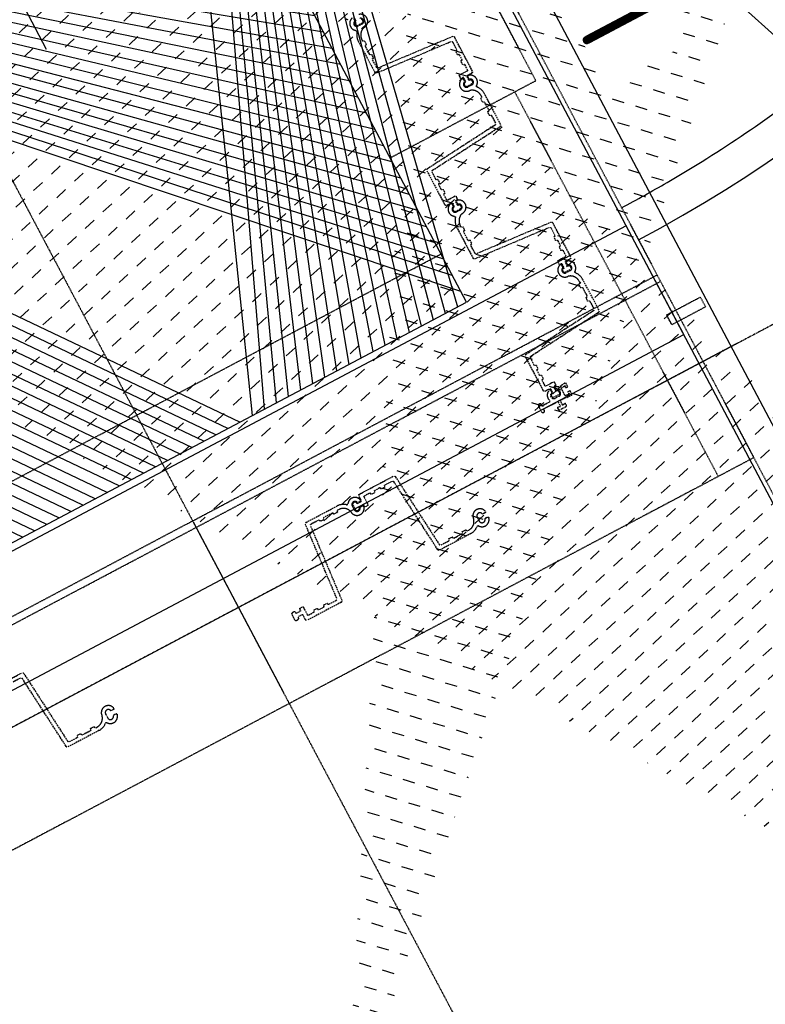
# Model space of a CAD drawing. Header units: millimetres. Extents: x 7530256134 to 7530295630, y 5726732434 to 5726764631.
# Tile 20 of 23: x 7530274342 to 7530276399, y 5726751646 to 5726754362. Entities that reach past the tile are written whole.
import ezdxf

# ---------------------------------------------------------------- set-up
doc = ezdxf.new("R2010")
doc.units = ezdxf.units.MM
for name, pattern in [('mp3', [6.25, 4.75, -1.5]), ('mp3a', [3.125, 2.25, -0.875]), ('mp7', [13.75, 9.75, -1.5, 1, -1.5]), ('mp7a', [6.875, 4.75, -0.875, 0.375, -0.875])]:
    doc.linetypes.add(name, pattern=pattern)
for name, color, linetype in [('0 wymiar', 32, 'Continuous'), ('1 cienka', 4, 'Continuous'), ('2 osie 02', 4, 'mp7'), ('2 osie 05', 4, 'mp7a'), ('3 przerywana 02', 6, 'mp3'), ('3 przerywana 05', 6, 'mp3a'), ('4 opis', 3, 'Continuous'), ('4 średnia', 3, 'Continuous'), ('9 kreskowanie', 8, 'Continuous')]:
    doc.layers.add(name, color=color, linetype=linetype)
doc.layers.add('7 view', color=1, linetype='Continuous', plot=False)
doc.styles.add('M 1_100', font='geniso.shx', dxfattribs={"height": 250})

# ---------------------------------------------------------------- blocks, each defined once
blk = doc.blocks.new('A$C67C76F72')
at = {"linetype": 'ByBlock'}
blk.add_lwpolyline([(6.66599999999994, -56.61509999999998), (15.33179999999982, -56.61509999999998, 0.9550332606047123), (15.66509999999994, -47.66189999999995), (12.44319999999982, -47.66189999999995, -0.3264538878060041), (11.11000000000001, -46.10649999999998), (11.11000000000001, -4.777300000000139, -0.3948116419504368), (11.99879999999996, -3.666300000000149), (26.21960000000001, -3.666300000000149, -0.3027756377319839), (26.88620000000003, -4.110700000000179), (25.77520000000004, -11.66550000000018, 0.1342479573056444), (25.93150274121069, -12.95215167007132, 0.2014663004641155), (26.22289409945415, -13.24354302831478, 0.1126442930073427), (26.29651627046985, -13.25568452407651, -0.0009888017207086), (26.88620000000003, -13.22090000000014), (33.32999999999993, -12.33210000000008, 0.2293681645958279), (33.99660000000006, -11.88770000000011), (33.99660000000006, -0.1111000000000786), (33.99660000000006, 11.66549999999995, 0.2293681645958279), (33.32999999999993, 12.10989999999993), (26.88620000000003, 12.99869999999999, -0.0009888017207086), (26.29651627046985, 13.03348452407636, 0.1126442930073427), (26.22289409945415, 13.02134302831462, 0.2014663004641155), (25.93150274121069, 12.72995167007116, 0.1342479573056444), (25.77520000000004, 11.44330000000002), (26.88620000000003, 3.888500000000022, -0.3027756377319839), (26.21960000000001, 3.444099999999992), (11.99879999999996, 3.444099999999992, -0.3948116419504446), (11.11000000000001, 4.555099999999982), (13.55420000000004, 36.10749999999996), (13.55420000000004, 38.77390000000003, 0.4142135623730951), (12.44320000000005, 39.88490000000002), (1.110999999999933, 39.88490000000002, 0.414213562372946), (0.6666000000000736, 39.44049999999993), (0.6666000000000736, 33.66330000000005, 0.2230325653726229), (1.110999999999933, 33.21889999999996, 0.1750127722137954), (2.555300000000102, 33.21889999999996, -0.1009438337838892), (7.11039999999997, 33.88549999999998, -0.3818367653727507), (7.5548, 33.44109999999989, -0.02795532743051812), (7.5548, 32.33010000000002, -0.05302026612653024), (5.777200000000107, 21.44229999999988), (-16.66500000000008, 21.44229999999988, -0.3484135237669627), (-17.10939999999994, 21.88670000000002), (-18.44259999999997, 33.44109999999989, -0.3767038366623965), (-18.12503437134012, 33.84660848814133, -0.07394732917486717), (-17.10939999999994, 33.88549999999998, -0.03801635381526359), (-13.55419999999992, 33.21889999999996, 0.131420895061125), (-11.99879999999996, 33.21889999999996, 0.3772306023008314), (-11.55439999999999, 33.88549999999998), (-11.55439999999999, 39.44049999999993, 0.3027756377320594), (-12.22099999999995, 39.88490000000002), (-23.10879999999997, 39.88490000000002, 0.1666666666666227), (-24.44200000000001, 38.5517000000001), (-24.44200000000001, 36.99630000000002), (-22.21999999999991, 20.99790000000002, -0.2568424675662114), (-23.10879999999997, 16.99829999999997, 0.09987102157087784), (-27.3306, 9.665699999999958), (-27.3306, 7.665899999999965, 0.3584298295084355), (-25.33079999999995, 5.666099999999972), (-18.22039999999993, 5.666099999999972, 0.2976346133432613), (-16.77610000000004, 7.888099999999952, -0.2642270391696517), (-13.88749999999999, 12.99870000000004, -0.2765957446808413), (-3.7774, 12.99869999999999, -0.2636399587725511), (0, 6.332700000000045), (0, -6.332700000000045, -0.2170979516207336), (-4.777300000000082, -13.77639999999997, -0.256722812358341), (-11.11000000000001, -14.22080000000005, -0.08101777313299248), (-15.22069999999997, -11.44330000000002, -0.2058312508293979), (-16.66500000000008, -8.110299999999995, 0.3820645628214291), (-18.66480000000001, -5.888300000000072), (-25.10859999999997, -5.888300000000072, 0.4872035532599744), (-26.4418, -12.10989999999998, 0.3762881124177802), (-3.332999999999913, -22.77550000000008, -0.1900511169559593), (0.2221999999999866, -22.55329999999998, -0.325183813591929), (1.999799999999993, -24.9975), (1.999799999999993, -46.10649999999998, -0.3264538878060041), (0.6666000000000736, -47.66189999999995), (-2.555299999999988, -47.66189999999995, 0.955033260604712), (-2.221999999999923, -56.61509999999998), (6.44380000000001, -56.61509999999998)], format="xyb", dxfattribs=at)
blk = doc.blocks.new('A$C4C506A5B')
at = {"elevation": 3.192779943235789e-06}
for points in [[(-1294.90931892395, 1022.91814994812, 0.4142135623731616), (-1290.909320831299, 1026.91814994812)], [(-1288.909320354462, 1042.91814994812), (-1276.909320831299, 1042.918153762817, -0.414213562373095), (-1275.909320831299, 1041.918153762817), (-1275.90931892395, 1041.668153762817), (-1275.909319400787, 1039.190929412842, 0.2559241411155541), (-1274.986244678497, 1037.505628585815, 0.2922212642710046), (-1265.832397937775, 1037.505628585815, 0.2559241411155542), (-1264.909321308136, 1039.190927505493), (-1264.909321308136, 1057.645378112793, 0.2559241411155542), (-1265.832397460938, 1059.330680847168, 0.2922212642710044), (-1274.98624420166, 1059.330680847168, 0.2559241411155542)], [(-1279.078411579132, 1056.644344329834, -0.8755639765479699), (-1262.375114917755, 1054.418155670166), (-1262.375115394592, 1042.418155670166, -0.8755639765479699), (-1279.078411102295, 1040.191963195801, 0.338563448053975), (-1281.008598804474, 1041.668153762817), (-1286.943329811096, 1041.668157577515, 0.4830774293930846)], [(-1289.864822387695, 1037.986335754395, 0.6585124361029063), (-1254.59592628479, 1031.683258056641, -0.4533960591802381), (-1250.124868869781, 1032.297262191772, 0.1739156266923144), (-1226.003997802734, 1022.928146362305), (-1128.443897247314, 1022.928146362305, 0.3888990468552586), (-1124.459095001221, 1026.579807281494), (-1105.079148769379, 1248.273832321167, -0.3888990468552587), (-1101.094345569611, 1251.925493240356), (-1078.121105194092, 1251.925489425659, -0.4142135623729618), (-1076.121105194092, 1249.925489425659), (-1076.121105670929, 1248.925491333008, 0.4142135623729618), (-1074.121103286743, 1246.925491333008), (-1066.121105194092, 1246.925489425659, 0.4142135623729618), (-1064.121103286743, 1248.925491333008), (-1064.121104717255, 1249.925489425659, -0.4142135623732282), (-1062.121102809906, 1251.925491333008), (-1047.120765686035, 1251.925493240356, -0.414213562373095), (-1045.120764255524, 1249.925493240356), (-1045.120765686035, 1248.925489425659, 0.414213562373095), (-1043.120765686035, 1246.925491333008), (-1035.120764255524, 1246.925493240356, 0.414213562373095), (-1033.120766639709, 1248.925489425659), (-1033.120766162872, 1249.925491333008, -0.414213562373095), (-1031.120763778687, 1251.925489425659), (-1014.375600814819, 1251.925489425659, -0.414213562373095), (-1012.375598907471, 1249.925491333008), (-1012.375598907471, 1231.925491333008), (-1012.375603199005, 1226.425491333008, 0.414213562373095), (-1010.375599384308, 1224.425491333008), (-1003.375600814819, 1224.425489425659, 0.4142135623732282), (-1001.375601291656, 1226.425491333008), (-1001.375600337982, 1229.925489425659, -0.4142135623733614), (-999.3755993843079, 1231.925489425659), (-987.3755970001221, 1231.925485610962, -0.414213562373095), (-986.3755989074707, 1230.925485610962), (-986.3756003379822, 1230.675487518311), (-986.3756017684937, 1228.198263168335, 0.2559241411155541), (-985.4525232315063, 1226.512962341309, 0.2922212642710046), (-976.2986793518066, 1226.512962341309, 0.2559241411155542), (-975.375602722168, 1228.198263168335), (-975.3756008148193, 1246.652711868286, 0.2559241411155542), (-976.2986779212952, 1248.338014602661, 0.2922212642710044), (-985.4525246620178, 1248.338014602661, 0.2559241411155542), (-986.3756012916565, 1246.652711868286), (-986.3756017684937, 1244.175485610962), (-986.3755993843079, 1243.925489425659, -0.414213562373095), (-987.3755989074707, 1242.925491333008), (-999.3755989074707, 1242.925489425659, -0.414213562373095), (-1001.375600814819, 1244.925489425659), (-1001.375600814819, 1251.925489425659), (-1001.375602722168, 1258.925491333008, 0.4142135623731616), (-1005.375601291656, 1262.925489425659), (-1111.174700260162, 1262.925493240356, 0.3888990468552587), (-1115.159505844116, 1259.273832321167), (-1134.539028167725, 1037.584665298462, -0.3888990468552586), (-1138.52382850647, 1033.933000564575), (-1162.511755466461, 1033.933000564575, -0.4138169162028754), (-1164.509048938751, 1035.933004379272), (-1164.509048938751, 1036.935708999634, 0.414213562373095), (-1166.509048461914, 1038.935708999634), (-1174.509048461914, 1038.935707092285, 0.4142135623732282), (-1176.509046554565, 1036.935708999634), (-1176.509048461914, 1035.933000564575, -0.4138169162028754), (-1178.506338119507, 1033.933004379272), (-1204.511755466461, 1033.933004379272, -0.4138169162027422), (-1206.509048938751, 1035.933000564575), (-1206.509046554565, 1036.935707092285, 0.4142135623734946), (-1208.509048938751, 1038.935708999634), (-1216.509047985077, 1038.935708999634, 0.4142135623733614), (-1218.509046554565, 1036.935708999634), (-1218.509046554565, 1035.933004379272, -0.4138169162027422), (-1220.506338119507, 1033.933004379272), (-1225.725812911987, 1033.933000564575, -0.3347204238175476), (-1251.310262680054, 1054.050035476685), (-1251.376550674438, 1054.654947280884, 0.8860302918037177), (-1289.864822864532, 1058.849969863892, 0.4830774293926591)]]:
    blk.add_lwpolyline(points, format="xyb", dxfattribs=at)
for points in [[(-961.3107490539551, 1231.793607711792, -0.3347204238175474), (-935.7262988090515, 1251.910638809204), (-930.506824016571, 1251.910638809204, -0.4138169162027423), (-928.5095329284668, 1249.910640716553), (-928.5095329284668, 1248.907934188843, 0.4142135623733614), (-926.5095314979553, 1246.907934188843), (-918.5095329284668, 1246.907932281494, 0.4142135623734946), (-916.5095314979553, 1248.907934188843), (-916.5095329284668, 1249.910638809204, -0.4138169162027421), (-914.5122413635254, 1251.910638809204), (-888.506824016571, 1251.910638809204, -0.4138169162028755), (-886.509533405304, 1249.910640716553), (-886.5095310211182, 1248.907934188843, 0.4142135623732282), (-884.5095329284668, 1246.907934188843), (-876.509533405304, 1246.907934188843, 0.414213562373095), (-874.509530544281, 1248.907934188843), (-874.5095329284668, 1249.910638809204, -0.4138169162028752), (-872.512243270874, 1251.910638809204), (-848.5243163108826, 1251.910636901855, -0.3888990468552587), (-844.5395126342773, 1248.258981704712), (-825.1599922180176, 1026.569807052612, 0.3888990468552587), (-821.175190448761, 1022.918151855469), (-715.3760871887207, 1022.918153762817, 0.4142135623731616), (-711.3760867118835, 1026.918151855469), (-711.3760871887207, 1033.91814994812), (-711.3760867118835, 1040.918151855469, -0.414213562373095), (-709.3760867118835, 1042.91814994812), (-697.3760871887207, 1042.918153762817, -0.414213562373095), (-696.3760871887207, 1041.918151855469), (-696.3760852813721, 1041.668153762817), (-696.3760857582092, 1039.190927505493, 0.2559241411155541), (-695.4530086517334, 1037.505628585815, 0.2922212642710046), (-686.2991623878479, 1037.505628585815, 0.2559241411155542), (-685.3760867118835, 1039.190927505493), (-685.376088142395, 1057.645380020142, 0.2559241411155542), (-686.299165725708, 1059.330680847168, 0.2922212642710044), (-695.453010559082, 1059.330680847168, 0.2559241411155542), (-696.3760876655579, 1057.645380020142), (-696.3760876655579, 1055.168155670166), (-696.3760867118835, 1054.918157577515, -0.414213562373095), (-697.3760876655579, 1053.918157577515), (-709.3760876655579, 1053.91814994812, -0.4142135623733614), (-711.3760886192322, 1055.918151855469), (-711.3760876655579, 1059.418153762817, 0.4142135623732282), (-713.3760862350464, 1061.418153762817), (-720.3760871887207, 1061.418151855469, 0.414213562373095), (-722.3760857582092, 1059.418151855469), (-722.3760852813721, 1053.91814994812), (-722.3760852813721, 1035.91814994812, -0.414213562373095), (-724.3760876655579, 1033.918151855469), (-741.1212520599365, 1033.918151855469, -0.414213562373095), (-743.1212501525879, 1035.918151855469), (-743.1212525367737, 1036.918151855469, 0.414213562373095), (-745.1212525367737, 1038.91814994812), (-753.1212520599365, 1038.918151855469, 0.414213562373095), (-755.1212525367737, 1036.918151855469), (-755.1212525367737, 1035.918151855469, -0.414213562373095), (-757.1212530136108, 1033.918151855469), (-772.1215906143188, 1033.918151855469, -0.4142135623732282), (-774.1215920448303, 1035.91814994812), (-774.1215901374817, 1036.918153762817, 0.4142135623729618), (-776.1215896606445, 1038.91814994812), (-784.1215872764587, 1038.918151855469, 0.4142135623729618), (-786.1215901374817, 1036.918151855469), (-786.1215901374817, 1035.918151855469, -0.4142135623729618), (-788.1215920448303, 1033.91814994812), (-811.0948314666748, 1033.91814994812, -0.3888990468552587), (-815.0796365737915, 1037.56981086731), (-834.4595818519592, 1259.263833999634, 0.3888990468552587), (-838.444384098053, 1262.915494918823), (-936.0044860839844, 1262.915494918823, 0.1739156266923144), (-960.1253533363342, 1253.546379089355, -0.4533960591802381), (-964.5964112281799, 1254.160387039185, 0.6585124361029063), (-999.8653078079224, 1247.857307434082, 0.4830774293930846), (-996.9438157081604, 1244.175489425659), (-991.0090832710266, 1244.175487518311, 0.338563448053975), (-989.0788993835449, 1245.651678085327, -0.8755639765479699), (-972.3755993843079, 1243.425487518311), (-972.3756017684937, 1231.425487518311, -0.8755639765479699), (-989.0788955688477, 1229.199298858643, 0.3385634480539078), (-991.0090808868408, 1230.675485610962), (-996.9438157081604, 1230.675487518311, 0.4830774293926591), (-999.8653087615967, 1226.993669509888, 0.8860302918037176), (-961.3770389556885, 1231.188695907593)], [(-671.5551190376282, 1054.654949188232, 0.8860302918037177), (-710.0433878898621, 1058.84997177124, 0.4830774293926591), (-707.1218953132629, 1055.168153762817), (-701.1871643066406, 1055.168155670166, 0.3385634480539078), (-699.2569780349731, 1056.644344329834, -0.8755639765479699), (-682.5536780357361, 1054.418153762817), (-682.553680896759, 1042.418157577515, -0.8755639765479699), (-699.256977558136, 1040.191963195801, 0.338563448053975), (-701.1871647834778, 1041.668155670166), (-707.1218934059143, 1041.668157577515, 0.4830774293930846), (-710.0433883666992, 1037.986335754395, 0.6585124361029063), (-674.7744884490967, 1031.683256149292, -0.4533960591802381), (-670.3034343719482, 1032.297262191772, 0.1739156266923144), (-646.1825661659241, 1022.928148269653), (-548.6224641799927, 1022.928148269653, 0.3888990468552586), (-544.6376609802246, 1026.579803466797), (-525.2577133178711, 1248.273832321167, -0.3888990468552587), (-521.2729086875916, 1251.925489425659), (-498.2996711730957, 1251.925491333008, -0.4142135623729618), (-496.2996706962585, 1249.925491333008), (-496.2996692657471, 1248.925491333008, 0.4142135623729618), (-494.2996702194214, 1246.925491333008), (-486.2996692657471, 1246.925489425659, 0.4142135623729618), (-484.2996692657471, 1248.925491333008), (-484.2996711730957, 1249.925489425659, -0.4142135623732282), (-482.2996692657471, 1251.925489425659), (-467.2993316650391, 1251.925489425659, -0.414213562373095), (-465.2993316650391, 1249.925491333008), (-465.2993330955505, 1248.925491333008, 0.414213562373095), (-463.2993321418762, 1246.925489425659), (-455.2993326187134, 1246.925491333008, 0.414213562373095), (-453.2993321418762, 1248.925493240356), (-453.2993321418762, 1249.925493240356, -0.414213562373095), (-451.2993297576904, 1251.925493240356), (-434.5541667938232, 1251.925491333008, -0.414213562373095), (-432.5541672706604, 1249.925491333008), (-432.5541663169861, 1231.925491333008), (-432.5541648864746, 1226.425489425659, 0.414213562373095), (-430.5541672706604, 1224.425493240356), (-423.5541667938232, 1224.425491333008, 0.4142135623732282), (-421.5541677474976, 1226.425491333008), (-421.5541687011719, 1229.925491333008, -0.4142135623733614), (-419.5541663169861, 1231.925489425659), (-407.5541677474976, 1231.925485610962, -0.414213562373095), (-406.5541663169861, 1230.925485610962), (-406.5541672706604, 1230.675485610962), (-406.5541667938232, 1228.198259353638, 0.2559241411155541), (-405.6310901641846, 1226.512962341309, 0.2922212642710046), (-396.4772458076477, 1226.512964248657, 0.2559241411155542), (-395.554162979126, 1228.198263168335), (-395.5541667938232, 1246.652711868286, 0.2559241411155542), (-396.4772458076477, 1248.338010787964, 0.2922212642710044), (-405.6310906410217, 1248.338014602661, 0.2559241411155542), (-406.554162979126, 1246.652713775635), (-406.5541648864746, 1244.175485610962), (-406.5541663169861, 1243.925489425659, -0.414213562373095), (-407.5541667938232, 1242.925491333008), (-419.5541658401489, 1242.925493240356, -0.414213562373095), (-421.5541663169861, 1244.925489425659), (-421.5541648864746, 1251.925491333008), (-421.5541667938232, 1258.925489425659, 0.4142135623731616), (-425.5541672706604, 1262.925489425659), (-531.3532700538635, 1262.925491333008, 0.3888990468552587), (-535.3380722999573, 1259.273832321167), (-554.7175946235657, 1037.584665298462, -0.3888990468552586), (-558.7023968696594, 1033.933004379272), (-582.6903228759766, 1033.933004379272, -0.4138169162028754), (-584.6876158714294, 1035.933002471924), (-584.6876125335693, 1036.935707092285, 0.414213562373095), (-586.6876130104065, 1038.935707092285), (-594.687614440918, 1038.935710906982, 0.4142135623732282), (-596.6876130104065, 1036.935708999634), (-596.6876149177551, 1035.933004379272, -0.4138169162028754), (-598.6849040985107, 1033.933000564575), (-624.690324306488, 1033.933004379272, -0.4138169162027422), (-626.6876149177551, 1035.933002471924), (-626.6876125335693, 1036.935708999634, 0.4142135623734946), (-628.6876130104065, 1038.935707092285), (-636.687614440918, 1038.935708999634, 0.4142135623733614), (-638.6876125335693, 1036.935708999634), (-638.6876153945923, 1035.933002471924, -0.4138169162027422), (-640.6849045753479, 1033.933004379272), (-645.9043788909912, 1033.933002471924, -0.3347204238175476), (-671.4888310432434, 1054.050035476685)], [(-381.4893188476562, 1231.793603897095, -0.3347204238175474), (-355.9048633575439, 1251.910638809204), (-350.6853885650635, 1251.910636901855, -0.4138169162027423), (-348.6880984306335, 1249.910638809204), (-348.6880993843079, 1248.907932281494, 0.4142135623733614), (-346.6880984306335, 1246.907934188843), (-338.6880989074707, 1246.907934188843, 0.4142135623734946), (-336.6880965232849, 1248.907934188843), (-336.6880989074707, 1249.910640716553, -0.4138169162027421), (-334.6908078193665, 1251.910638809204), (-308.685389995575, 1251.910638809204, -0.4138169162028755), (-306.6880970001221, 1249.910642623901), (-306.6880993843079, 1248.907932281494, 0.4142135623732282), (-304.6880989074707, 1246.907930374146), (-296.6880974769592, 1246.907934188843, 0.414213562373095), (-294.6880989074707, 1248.907932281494), (-294.6880993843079, 1249.910640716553, -0.4138169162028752), (-292.6908102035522, 1251.910638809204), (-268.7028827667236, 1251.910636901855, -0.3888990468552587), (-264.7180795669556, 1248.258977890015), (-245.3385586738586, 1026.569808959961, 0.3888990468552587), (-241.3537559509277, 1022.91814994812), (-135.554651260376, 1022.918151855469, 0.4142135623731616), (-131.5546531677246, 1026.91814994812), (-131.5546536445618, 1033.918153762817), (-131.5546531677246, 1040.918151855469, -0.414213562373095), (-129.554651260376, 1042.918153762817), (-117.5546531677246, 1042.91814994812, -0.414213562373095), (-116.5546531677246, 1041.91814994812), (-116.5546541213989, 1041.668153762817), (-116.554651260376, 1039.190927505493, 0.2559241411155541), (-115.6315770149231, 1037.505626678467, 0.2922212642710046), (-106.4777278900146, 1037.505628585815, 0.2559241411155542), (-105.5546517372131, 1039.190929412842), (-105.5546517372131, 1057.645380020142, 0.2559241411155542), (-106.4777274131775, 1059.330678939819, 0.2922212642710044), (-115.6315751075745, 1059.330680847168, 0.2559241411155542), (-116.554651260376, 1057.645380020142), (-116.554651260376, 1055.168155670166), (-116.5546517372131, 1054.918157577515, -0.414213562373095), (-117.554651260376, 1053.918155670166), (-129.5546526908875, 1053.918151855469, -0.4142135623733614), (-131.554651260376, 1055.91814994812), (-131.554651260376, 1059.41814994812, 0.4142135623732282), (-133.5546531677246, 1061.41814994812), (-140.5546517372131, 1061.418153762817, 0.414213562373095), (-142.5546536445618, 1059.418151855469), (-142.5546536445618, 1053.918151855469), (-142.5546531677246, 1035.918151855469, -0.414213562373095), (-144.5546517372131, 1033.918151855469), (-161.2998185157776, 1033.91814994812, -0.414213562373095), (-163.2998180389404, 1035.91814994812), (-163.2998185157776, 1036.91814994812, 0.414213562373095), (-165.2998175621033, 1038.918151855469), (-173.2998189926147, 1038.91814994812, 0.414213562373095), (-175.2998194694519, 1036.91814994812), (-175.2998180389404, 1035.91814994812, -0.414213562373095), (-177.2998199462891, 1033.91814994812), (-192.3001570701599, 1033.91814994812, -0.4142135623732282), (-194.3001537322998, 1035.91814994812), (-194.3001575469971, 1036.91814994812, 0.4142135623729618), (-196.3001575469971, 1038.918153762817), (-204.3001561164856, 1038.918151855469, 0.4142135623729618), (-206.3001575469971, 1036.918151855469), (-206.3001570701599, 1035.918151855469, -0.4142135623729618), (-208.3001575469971, 1033.918151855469), (-231.2733993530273, 1033.91814994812, -0.3888990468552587), (-235.2582011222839, 1037.569808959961), (-254.6381435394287, 1259.263833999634, 0.3888990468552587), (-258.6229519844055, 1262.915494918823), (-356.1830525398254, 1262.915494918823, 0.1739156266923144), (-380.3039212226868, 1253.546380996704, -0.4533960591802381), (-384.7749786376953, 1254.160383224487, 0.6585124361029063), (-420.0438747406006, 1247.857307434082, 0.4830774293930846), (-417.1223793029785, 1244.175485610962), (-411.1876511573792, 1244.175487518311, 0.338563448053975), (-409.2574634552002, 1245.651679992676, -0.8755639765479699), (-392.5541672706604, 1243.425489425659), (-392.5541648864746, 1231.425485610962, -0.8755639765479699), (-409.2574634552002, 1229.199296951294, 0.3385634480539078), (-411.1876502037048, 1230.675485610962), (-417.1223802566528, 1230.675489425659, 0.4830774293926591), (-420.0438747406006, 1226.993671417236, 0.8860302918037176), (-381.5556049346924, 1231.188694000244)]]:
    blk.add_lwpolyline(points, format="xyb", close=True, dxfattribs=at)
for points in [[(88.26687002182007, 687.6421718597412, -0.8860302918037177), (84.07184791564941, 726.130443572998, -0.4830774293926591), (87.7536678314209, 723.208948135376), (87.75366163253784, 717.2742176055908, -0.3385634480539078), (86.27747344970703, 715.344030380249, 0.8755639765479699), (88.50366544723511, 698.6407337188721), (100.5036659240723, 698.6407337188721, 0.8755639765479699), (102.7298545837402, 715.344030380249, -0.338563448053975), (101.2536678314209, 717.2742176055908), (101.2536659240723, 723.208948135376, -0.4830774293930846), (104.9354820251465, 726.1304416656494, -0.6585124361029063), (111.2385597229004, 690.8615455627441, 0.4533960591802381), (110.6245551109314, 686.3904895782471, -0.1739156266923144), (119.9936699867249, 662.2696170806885), (119.9936709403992, 564.7095203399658, -0.3888990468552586), (116.3420124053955, 560.7247142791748), (-105.3520102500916, 541.3447685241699, 0.3888990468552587), (-109.0036745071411, 537.3599643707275), (-109.003674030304, 514.3867244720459, 0.4142135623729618), (-107.0036721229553, 512.3867244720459), (-106.0036735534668, 512.3867244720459, -0.4142135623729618), (-104.0036730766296, 510.3867244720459), (-104.0036721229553, 502.3867244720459, -0.4142135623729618), (-106.003674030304, 500.3867244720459), (-107.0036716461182, 500.3867244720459, 0.4142135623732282), (-109.003671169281, 498.3867263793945), (-109.003674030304, 483.3863849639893, 0.414213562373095), (-107.0036716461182, 481.3863849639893), (-106.0036716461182, 481.3863849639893, -0.414213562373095), (-104.0036721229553, 479.3863849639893), (-104.0036730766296, 471.3863849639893, -0.414213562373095), (-106.0036725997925, 469.3863849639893), (-107.0036706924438, 469.3863849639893, 0.414213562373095), (-109.0036721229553, 467.3863849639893), (-109.0036759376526, 450.6412220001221, 0.414213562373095), (-107.0036721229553, 448.6412220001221), (-89.00367212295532, 448.6412220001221), (-83.50367164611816, 448.6412181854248, -0.414213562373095), (-81.50367307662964, 446.6412200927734), (-81.50367164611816, 439.6412200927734, -0.4142135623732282), (-83.5036735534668, 437.6412200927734), (-87.00367307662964, 437.6412181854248, 0.4142135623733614), (-89.00367164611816, 435.6412200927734), (-89.00366830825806, 423.6412220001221, 0.414213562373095), (-88.00366830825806, 422.6412220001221), (-87.75366926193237, 422.6412220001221), (-85.27644109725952, 422.6412220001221, -0.2559241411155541), (-83.59114360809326, 421.7181434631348, -0.2922212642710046), (-83.5911431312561, 412.5642986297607, -0.2559241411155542), (-85.27644205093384, 411.6412220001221), (-103.7308964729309, 411.6412200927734, -0.2559241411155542), (-105.4161968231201, 412.5643005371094, -0.2922212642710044), (-105.4161930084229, 421.7181453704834, -0.2559241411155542), (-103.7308964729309, 422.6412220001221), (-101.2536706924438, 422.6412200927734), (-101.0036735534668, 422.6412220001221, 0.414213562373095), (-100.003674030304, 423.6412220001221), (-100.0036716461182, 435.6412200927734, 0.414213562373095), (-102.0036725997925, 437.6412220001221), (-109.0036725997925, 437.6412220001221), (-116.0036721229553, 437.6412181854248, -0.4142135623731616), (-120.0036725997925, 441.6412220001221), (-120.0036735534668, 547.4403209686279, -0.3888990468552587), (-116.352014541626, 551.425127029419), (105.3371562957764, 570.8046474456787, 0.3888990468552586), (108.9888153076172, 574.7894496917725), (108.9888129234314, 598.7773761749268, 0.4138169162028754), (106.9888167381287, 600.7746677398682), (105.9861102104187, 600.7746677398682, -0.414213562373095), (103.9861097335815, 602.7746677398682), (103.9861087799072, 610.7746677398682, -0.4142135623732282), (105.9861102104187, 612.7746677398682), (106.9888167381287, 612.7746677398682, 0.4138169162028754), (108.9888153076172, 614.7719593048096), (108.98881483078, 640.7773761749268, 0.4138169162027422), (106.9888167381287, 642.7746677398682), (105.9861121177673, 642.7746677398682, -0.4142135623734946), (103.9861097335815, 644.7746677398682), (103.9861078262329, 652.7746677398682, -0.4142135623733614), (105.9861106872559, 654.7746677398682), (106.9888153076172, 654.7746696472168, 0.4138169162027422), (108.9888172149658, 656.7719593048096), (108.9888143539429, 661.99143409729, 0.3347204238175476), (88.87178468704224, 687.5758838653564)], [(-88.87178897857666, 397.5763740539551, 0.3347204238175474), (-108.9888191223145, 371.9919185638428), (-108.9888200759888, 366.7724437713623, 0.4138169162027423), (-106.9888172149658, 364.7751522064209), (-105.9861125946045, 364.7751541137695, -0.4142135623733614), (-103.9861149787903, 362.7751522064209), (-103.9861164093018, 354.7751522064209, -0.4142135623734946), (-105.9861130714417, 352.7751541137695), (-106.9888229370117, 352.7751522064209, 0.4138169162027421), (-108.9888172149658, 350.7778625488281), (-108.9888172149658, 324.7724437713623, 0.4138169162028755), (-106.9888229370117, 322.7751522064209), (-105.9861145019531, 322.7751522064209, -0.4142135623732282), (-103.9861164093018, 320.7751522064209), (-103.9861130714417, 312.7751522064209, -0.414213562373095), (-105.9861154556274, 310.7751522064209), (-106.9888215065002, 310.7751541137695, 0.4138169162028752), (-108.9888215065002, 308.7778644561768), (-108.9888215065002, 284.7899379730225, 0.3888990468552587), (-105.3371596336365, 280.8051357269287), (116.3520112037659, 261.4256114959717, -0.3888990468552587), (120.0036654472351, 257.4408092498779), (120.0036678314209, 151.6417045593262, -0.4142135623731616), (116.0036654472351, 147.6417064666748), (109.0036678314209, 147.6417064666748), (102.0036659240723, 147.6417064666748, 0.414213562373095), (100.0036659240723, 145.6417064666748), (100.0036659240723, 133.6417064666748, 0.414213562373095), (101.0036668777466, 132.6417064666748), (101.2536630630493, 132.6417064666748), (103.7308883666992, 132.6417064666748, -0.2559241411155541), (105.4161891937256, 131.7186298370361, -0.2922212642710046), (105.4161911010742, 122.5647830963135, -0.2559241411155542), (103.7308878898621, 121.6417064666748), (85.27643918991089, 121.6417064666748, -0.2559241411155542), (83.59113836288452, 122.5647830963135, -0.2922212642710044), (83.59113645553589, 131.7186298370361, -0.2559241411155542), (85.27644109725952, 132.6417064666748), (87.75366401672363, 132.6417064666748), (88.00366449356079, 132.6417083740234, 0.414213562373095), (89.003662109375, 133.6417064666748), (89.0036678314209, 145.6417083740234, 0.4142135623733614), (87.00366830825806, 147.6417064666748), (83.5036678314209, 147.6417064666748, -0.4142135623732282), (81.50366544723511, 149.6417064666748), (81.50366497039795, 156.6417064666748, -0.414213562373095), (83.50366449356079, 158.6417064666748), (89.00366592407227, 158.6417064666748), (107.0036649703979, 158.6417064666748, 0.414213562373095), (109.0036673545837, 160.6417064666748), (109.0036659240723, 177.3868732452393, 0.414213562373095), (107.0036654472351, 179.3868732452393), (106.0036659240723, 179.3868751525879, -0.414213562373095), (104.0036678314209, 181.3868732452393), (104.0036654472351, 189.3868732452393, -0.414213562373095), (106.0036673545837, 191.3868732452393), (107.0036678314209, 191.386869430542, 0.414213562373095), (109.0036644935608, 193.3868732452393), (109.0036678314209, 208.3872127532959, 0.4142135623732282), (107.0036659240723, 210.3872127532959), (106.0036659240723, 210.3872089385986, -0.4142135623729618), (104.0036664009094, 212.3872108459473), (104.0036673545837, 220.3872127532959, -0.4142135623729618), (106.0036659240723, 222.3872108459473), (107.0036673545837, 222.3872127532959, 0.4142135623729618), (109.0036654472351, 224.3872108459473), (109.0036678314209, 247.3604526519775, 0.3888990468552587), (105.3520107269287, 251.3452548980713), (-116.3420181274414, 270.7252025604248, -0.3888990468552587), (-119.9936766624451, 274.7100048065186), (-119.9936766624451, 372.2701053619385, -0.1739156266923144), (-110.6245594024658, 396.3909740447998, 0.4533960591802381), (-111.2385668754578, 400.8620319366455, -0.6585124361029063), (-104.9354877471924, 436.1309280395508, -0.4830774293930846), (-101.2536702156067, 433.209436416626), (-101.2536678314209, 427.2747039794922, -0.338563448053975), (-102.7298603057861, 425.344518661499, 0.8755639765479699), (-100.5036692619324, 408.6412200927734), (-88.50366973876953, 408.6412200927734, 0.8755639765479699), (-86.27747917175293, 425.3445167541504, -0.3385634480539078), (-87.75367021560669, 427.2747039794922), (-87.75366926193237, 433.2094326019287, -0.4830774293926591), (-84.07185173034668, 436.1309261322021, -0.8860302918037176), (-88.26687479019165, 397.6426601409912)]]:
    blk.add_lwpolyline(points, format="xyb", close=True)
blk.add_lwpolyline([(-120.0036721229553, -718.3568363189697), (-120.003674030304, -612.5577335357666, -0.3888990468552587), (-116.352014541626, -608.5729293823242), (105.3371562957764, -589.1934089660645, 0.3888990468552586), (108.9888172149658, -585.2086048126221), (108.9888162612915, -561.2206783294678, 0.4138169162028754), (106.9888172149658, -559.2233905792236), (105.9861087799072, -559.2233905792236, -0.414213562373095), (103.9861097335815, -557.2233867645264), (103.9861083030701, -549.2233905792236, -0.4142135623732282), (105.9861092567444, -547.2233867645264), (106.9888153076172, -547.223388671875, 0.4138169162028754), (108.98881483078, -545.226095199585), (108.9888162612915, -519.2206764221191, 0.4138169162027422), (106.9888167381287, -517.2233867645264), (105.9861116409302, -517.2233867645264, -0.4142135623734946), (103.9861087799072, -515.2233905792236), (103.9861125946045, -507.2233867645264, -0.4142135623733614), (105.9861083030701, -505.2233905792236), (106.9888153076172, -505.2233867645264, 0.4138169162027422), (108.98881483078, -503.226095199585), (108.9888153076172, -498.0066204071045, 0.3347204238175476), (88.87178182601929, -472.4221706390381), (88.26687049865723, -472.3558826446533, -0.8860302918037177), (84.07184553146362, -433.8676128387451, -0.4830774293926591), (87.75366592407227, -436.7891101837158), (87.75366401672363, -442.7238368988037, -0.3385634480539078), (86.27747535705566, -444.6540241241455, 0.8755639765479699), (88.5036678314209, -461.3573207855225), (100.5036635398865, -461.3573207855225, 0.8755639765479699), (102.7298550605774, -444.6540241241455, -0.338563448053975), (101.2536654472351, -442.7238368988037), (101.2536678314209, -436.7891063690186, -0.4830774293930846), (104.9354820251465, -433.8676128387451, -0.6585124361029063), (111.2385625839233, -469.136510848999, 0.4533960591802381), (110.6245536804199, -473.6075687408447, -0.1739156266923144), (119.993670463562, -497.7284374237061), (119.9936714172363, -595.288537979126, -0.3888990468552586), (116.3420157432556, -599.2733402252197), (-105.3520107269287, -618.6532859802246, 0.3888990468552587), (-109.003674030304, -622.638090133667), (-109.0036721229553, -645.6113319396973, 0.4142135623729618)], format="xyb")
at = {"layer": '7 view'}
for points in [[(-4.291534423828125e-06, 1554.163511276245), (-1.9073486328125e-06, -1554.16351890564)], [(-267.1387810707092, -1.9073486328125e-06), (267.1387748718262, -1.9073486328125e-06)]]:
    blk.add_lwpolyline(points, dxfattribs=at)
blk.add_blockref('A$C67C76F72', (-100.9474720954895, 1048.256320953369, 3.192779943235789e-06))
blk = doc.blocks.new('02. Zarys przyczółka (widok z góry)')
at = {"layer": '3 przerywana 05'}
for p, q in [((-3000.000006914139, 1449.994995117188), (299.9999964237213, 1449.994993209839)), ((-270.000004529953, -1450.005001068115), (-270.0000040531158, 1449.99499130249)), ((299.9999964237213, 1449.994993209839), (299.9999945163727, -1450.005001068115)), ((-3000.000008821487, 1405.003318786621), (-900.0000092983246, 1405.003318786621)), ((-900.0000088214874, 949.9949913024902), (-900.0000092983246, 1405.003318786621)), ((-900.0000088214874, 1339.002641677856), (299.9999916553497, 1339.002643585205)), ((-600.0000050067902, -950.0050029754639), (-600.000004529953, 949.9949913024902))]:
    blk.add_line(p, q, dxfattribs=at)
at = {"layer": '4 średnia'}
for p, q in [((-450.0000050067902, 949.9949913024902), (-3000.00000500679, 949.9949951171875)), ((-450.000004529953, -950.0050029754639), (-450.0000050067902, 949.9949913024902))]:
    blk.add_line(p, q, dxfattribs=at)
blk = doc.blocks.new('sytuacja_k1')
at = {"layer": '9 kreskowanie'}
h = blk.add_hatch(dxfattribs=at)
h.set_pattern_fill('HONEY', color=256, scale=49.99999999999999, angle=62.10204981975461)
h.set_pattern_definition([(359.9999999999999, (-41302.67733430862, -58069.93327201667), (238.1250000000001, 137.4815322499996), [158.7499999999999, -317.4999999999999]), (119.9999999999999, (-41302.67733430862, -58069.93327201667), (-238.1249994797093, 137.4815331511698), [158.7499999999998, -317.4999999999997]), (59.99999999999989, (-41302.67733430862, -58069.93327201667), (5.202907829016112e-07, 274.9630654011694), [-317.4999999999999, 158.7499999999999])])
edge = h.paths.add_edge_path()
edge.add_spline(control_points=[(-7337.533485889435, 4068.440362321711), (-7302.134084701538, 4068.440362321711), (-7266.734656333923, 4067.004920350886), (-7172.535176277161, 4059.357461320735), (-7113.818746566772, 4050.603875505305), (-6997.099475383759, 4025.177834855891), (-6939.096318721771, 4008.504802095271), (-6824.280910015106, 3967.315879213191), (-6767.468763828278, 3942.799371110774), (-6655.543445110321, 3886.061808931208), (-6600.430697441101, 3853.840316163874), (-6492.434475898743, 3781.909991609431), (-6439.551561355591, 3742.200993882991), (-6336.552041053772, 3655.60106407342), (-6286.435977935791, 3608.71020256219), (-6189.49688577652, 3508.141600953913), (-6142.67430305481, 3454.46408020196), (-6052.823527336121, 3340.802356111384), (-6009.795668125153, 3280.818452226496), (-5927.998585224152, 3155.101451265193), (-5889.229598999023, 3089.368676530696), (-5816.368871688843, 2952.77935730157), (-5782.277297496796, 2881.923138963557), (-5719.138417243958, 2735.770621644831), (-5690.091224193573, 2660.474639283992), (-5637.352387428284, 2506.175002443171), (-5613.660824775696, 2427.171658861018), (-5571.885901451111, 2266.229234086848), (-5553.802596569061, 2184.290450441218), (-5523.436211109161, 2018.279651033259), (-5511.153164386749, 1934.207923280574), (-5492.517288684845, 1764.755597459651), (-5486.164480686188, 1679.37528358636), (-5480.934852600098, 1545.887103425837), (-5479.996336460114, 1497.941291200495), (-5479.996336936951, 1449.995471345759)], knot_values=[0, 0, 0, 0, 0.05839344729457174, 0.05839344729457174, 0.1555968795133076, 0.1555968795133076, 0.2528003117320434, 0.2528003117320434, 0.3500037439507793, 0.3500037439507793, 0.4472071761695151, 0.4472071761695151, 0.544410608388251, 0.544410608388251, 0.6416140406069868, 0.6416140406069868, 0.7388174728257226, 0.7388174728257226, 0.8360209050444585, 0.8360209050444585, 0.9332243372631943, 0.9332243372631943, 1.03042776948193, 1.03042776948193, 1.127631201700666, 1.127631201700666, 1.224834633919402, 1.224834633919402, 1.322038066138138, 1.322038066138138, 1.419241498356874, 1.419241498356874, 1.516444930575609, 1.516444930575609, 1.570796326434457, 1.570796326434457, 1.570796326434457, 1.570796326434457], weights=[1, 1, 1, 1, 1, 1, 1, 1, 1, 1, 1, 1, 1, 1, 1, 1, 1, 1, 1, 1, 1, 1, 1, 1, 1, 1, 1, 1, 1, 1, 1, 1, 1, 1, 1, 1], degree=3, periodic=0)
edge.add_spline(control_points=[(-8000.000074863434, 4131.488700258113), (-7779.177878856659, 4110.472586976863), (-7558.355682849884, 4089.456473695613), (-7337.533485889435, 4068.440362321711)], knot_values=[1.570796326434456, 1.570796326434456, 1.570796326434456, 1.570796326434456, 2.482103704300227, 2.482103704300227, 2.482103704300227, 2.482103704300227], weights=[1, 1, 1, 1], degree=3, periodic=0)
edge.add_line((-8000.000074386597, 4131.488702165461), (-8000.000074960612, 1949.99549598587))
edge.add_line((-8000.000074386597, 1949.995496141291), (-7337.552367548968, 1949.995472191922))
edge.add_arc((-7337.5523853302, 1449.995473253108), 499.9999997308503, -0.0018807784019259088, 89.9999979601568, ccw=False)
edge.add_line((-6837.552386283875, 1449.979056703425), (-5479.996337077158, 1449.995467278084))
h = blk.add_hatch(dxfattribs=at)
h.set_pattern_fill('AR-B816', color=256, scale=0.7999999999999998, angle=37.27151979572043)
h.set_pattern_definition([(359.9999999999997, (-3165615.102022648, 14130.32990966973), (3.410605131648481e-13, 162.5599999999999), []), (90, (-3165615.102022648, 14130.32990966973), (-162.5599999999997, 162.5600000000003), [162.5599999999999, -162.5599999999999])])
edge = h.paths.add_edge_path()
edge.add_line((-5450.30745267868, 949.9954637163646), (-8000.307453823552, 949.9954681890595))
edge.add_line((-8000.30745267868, 949.9954713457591), (-8000.307454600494, 1450.000472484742))
edge.add_line((-8000.307455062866, 1450.000472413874), (-8257.239155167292, 1450.00047212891))
edge.add_arc((-8257.239161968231, 20000.0011285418), 18550.00065720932, 268.2914885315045, 270.0000000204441, ccw=False)
edge.add_line((-8810.302451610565, 1458.247022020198), (-8810.30245114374, 1450.00047819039))
edge.add_line((-8810.302449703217, 1450.00047813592), (-8854.302450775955, 1450.000477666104))
edge.add_line((-8854.302451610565, 1450.000472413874), (-8854.302451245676, 1442.000474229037))
edge.add_line((-8854.30245256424, 1442.000480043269), (-8854.302452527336, 777.0004794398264))
edge.add_line((-8854.302451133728, 777.0004800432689), (-8854.30243363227, 777.0004804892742))
edge.add_line((-8854.302434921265, 777.0004800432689), (-8854.302434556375, 769.0004818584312))
edge.add_line((-8854.302433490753, 769.0004800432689), (-8860.302433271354, 369.0004798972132))
edge.add_line((-8860.302433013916, 369.0004800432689), (-8860.302434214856, 104.0004778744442))
edge.add_line((-8860.302433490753, 104.0004800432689), (-8854.302414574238, 104.0004809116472))
edge.add_line((-8854.302414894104, 104.0004800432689), (-8854.302413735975, 96.00047928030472))
edge.add_line((-8854.30241394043, 96.00048004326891), (-8854.302414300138, -568.9995192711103))
edge.add_line((-8854.302414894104, -568.9995199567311), (-8854.302394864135, -568.9995208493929))
edge.add_line((-8854.302394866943, -568.9995199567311), (-8854.302394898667, -576.9995168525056))
edge.add_line((-8854.302394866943, -576.9995180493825), (-8854.30239483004, -1241.999518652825))
edge.add_line((-8854.302394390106, -1241.999518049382), (-8854.302377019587, -1249.999518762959))
edge.add_line((-8854.302377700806, -1249.999519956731), (-8854.302377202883, -1441.688247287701))
edge.add_arc((-8257.238767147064, 20000.00289474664), 21450.00242184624, 268.4049585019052, 270.0000000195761)
edge.add_line((-8257.23875951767, -1449.999529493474), (-8000.307453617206, -1449.999529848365))
edge.add_line((-8000.307453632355, -1449.999527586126), (-8000.307454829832, -950.0045245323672))
edge.add_line((-8000.307456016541, -950.0045267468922), (-5450.307455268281, -950.0045299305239))
edge.add_line((-5450.307453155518, -950.0045286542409), (-5450.307452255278, 949.9954665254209))
at = {"layer": '9 kreskowanie', "true_color": 0xadadad}
h = blk.add_hatch(dxfattribs=at)
h.set_pattern_fill('TRIANG', color=253, scale=6.999999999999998, angle=44.99999999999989)
h.set_pattern_definition([(104.9999999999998, (-423658.1113638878, 44651.61201988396), (-64.40310439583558, 17.25675985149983), [33.33749999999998, -33.33749999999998]), (164.9999999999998, (-423658.1113638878, 44651.61201988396), (-47.14634461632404, -47.14634456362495), [33.33749999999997, -33.33749999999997]), (44.99999999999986, (-423690.3129153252, 44660.24039970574), (-17.25675977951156, 64.40310441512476), [33.33749999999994, -33.33749999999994])])
h.paths.add_polyline_path([(-5090.153726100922, 1438.371089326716), (-5430.153726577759, 1438.371091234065), (-5430.153726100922, -1438.360102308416), (-5090.153727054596, -1438.360104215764)])
at = {"layer": '1 cienka', "elevation": -1.387550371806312e-06}
blk.add_lwpolyline([(-7970.60990524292, 1538.366074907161), (7940.000011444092, 1538.366072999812), (7940.000010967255, 1438.366072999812), (-7970.609903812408, 1438.366078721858)], dxfattribs=at)
at = {"layer": '2 osie 02', "ltscale": 0.2}
blk.add_lwpolyline([(-9341.43243932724, -0.2252146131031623, -0.0009693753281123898), (-9225.107471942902, 0.0003408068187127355), (8846.083489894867, -0.000328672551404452, -0.018590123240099), (11074.58685159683, -82.88408721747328)], format="xyb", dxfattribs=at)
at = {"layer": '2 osie 05'}
blk.add_line((-4999.999999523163, 2898.786334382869), (-4999.999993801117, -2038.36511863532), dxfattribs=at)
at = {"layer": '3 przerywana 05'}
for points, elevation in [([(-5160.609909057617, 1526.736682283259), (-5130.000018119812, 1526.736684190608), (-5130.000016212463, 1421.641538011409), (-5160.609906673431, 1421.641539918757)], 1.387549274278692e-06), ([(-5250.000005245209, 1450.00047813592), (5249.99999666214, 1449.995465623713), (5249.999994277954, -1450.004528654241), (-5250.000006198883, -1449.998613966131)], -1.387550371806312e-06)]:
    blk.add_lwpolyline(points, close=True, dxfattribs=dict(at, elevation=elevation))
at = {"layer": '4 opis', "elevation": -2.081326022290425e-06}
blk.add_lwpolyline([(-5090.153726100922, 1438.371089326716), (-5430.153726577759, 1438.371091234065), (-5430.153726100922, -1438.360102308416), (-5090.153727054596, -1438.360104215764)], close=True, dxfattribs=at)
at = {"layer": '4 średnia'}
blk.add_ellipse((-7337.533488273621, 1449.995467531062), major_axis=(1.477063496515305e-07, 2718.444892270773), ratio=0.7200944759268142, start_param=4.71238898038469, end_param=6.283185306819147, dxfattribs=at)
blk.add_open_spline([(-5479.996337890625, 1449.995469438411), (-5479.996337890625, 1497.941289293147), (-5480.93485212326, 1545.887103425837), (-5486.164480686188, 1679.375281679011), (-5492.517289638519, 1764.755595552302), (-5511.153164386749, 1934.207919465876), (-5523.436210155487, 2018.279647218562), (-5553.802596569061, 2184.290448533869), (-5571.885900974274, 2266.229232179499), (-5613.660824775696, 2427.171656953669), (-5637.352387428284, 2506.175002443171), (-5690.091224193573, 2660.474637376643), (-5719.138417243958, 2735.770621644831), (-5782.277297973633, 2881.923138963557), (-5816.368871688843, 2952.77935730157), (-5889.229597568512, 3089.368672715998), (-5927.998584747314, 3155.101449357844), (-6009.795668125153, 3280.818450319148), (-6052.823527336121, 3340.802356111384), (-6142.674302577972, 3454.464078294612), (-6189.49688577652, 3508.141599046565), (-6286.435977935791, 3608.710200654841), (-6336.552041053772, 3655.60106407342), (-6439.551561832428, 3742.200988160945), (-6492.434475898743, 3781.909989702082), (-6600.430698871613, 3853.840314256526), (-6655.543446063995, 3886.06180702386), (-6767.468763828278, 3942.799369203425), (-6824.280909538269, 3967.315877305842), (-6939.096318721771, 4008.504798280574), (-6997.099474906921, 4025.177832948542), (-7113.818746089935, 4050.603873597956), (-7172.535176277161, 4059.357459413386), (-7266.734656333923, 4067.004918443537), (-7302.134084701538, 4068.440362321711), (-7337.533486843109, 4068.440360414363), (-7558.355682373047, 4089.456471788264), (-7779.177878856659, 4110.472585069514), (-8000.000074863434, 4131.488698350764)], degree=3, knots=[0, 0, 0, 0, 0.05435139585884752, 0.05435139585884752, 0.1515548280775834, 0.1515548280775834, 0.2487582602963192, 0.2487582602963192, 0.345961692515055, 0.345961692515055, 0.4431651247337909, 0.4431651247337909, 0.5403685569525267, 0.5403685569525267, 0.6375719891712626, 0.6375719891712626, 0.7347754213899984, 0.7347754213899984, 0.8319788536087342, 0.8319788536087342, 0.9291822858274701, 0.9291822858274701, 1.026385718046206, 1.026385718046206, 1.123589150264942, 1.123589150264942, 1.220792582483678, 1.220792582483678, 1.317996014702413, 1.317996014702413, 1.415199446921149, 1.415199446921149, 1.512402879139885, 1.512402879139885, 1.570796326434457, 1.570796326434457, 1.570796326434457, 2.482103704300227, 2.482103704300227, 2.482103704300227, 2.482103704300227], dxfattribs=at)
at = {"layer": '9 kreskowanie'}
blk.add_line((-6867.703864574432, 1620.999465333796), (-5539.214546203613, 2104.530032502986), dxfattribs=at)
at = {"layer": '1 cienka'}
blk.add_blockref('02. Zarys przyczółka (widok z góry)', (-5000.307447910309, 0.000476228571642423), dxfattribs=at)
at = {"layer": '3 przerywana 02'}
blk.add_blockref('A$C4C506A5B', (-5000.307445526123, 0.000476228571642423), dxfattribs=at)
at = {"layer": '4 opis', "insert": (-6187.733302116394, 1819.378444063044, -1.388266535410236e-06), "char_height": 249.9999999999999, "attachment_point": 1, "style": 'M 1_100', "bg_fill": 3, "box_fill_scale": 1, "bg_fill_color": 256, "bg_fill_transparency": 0}
blk.add_mtext_dynamic_manual_height_columns('1:1', width=393.3002990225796, gutter_width=1250, heights=[0], dxfattribs=at)

msp = doc.modelspace()

# ---------------------------------------------------------------- block references
at = {"layer": '0 wymiar', "rotation": 297.8979501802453}
msp.add_blockref('sytuacja_k1', (7530277285.15332, 5726748321.70091), dxfattribs=at)

doc.saveas('drawing.dxf')
